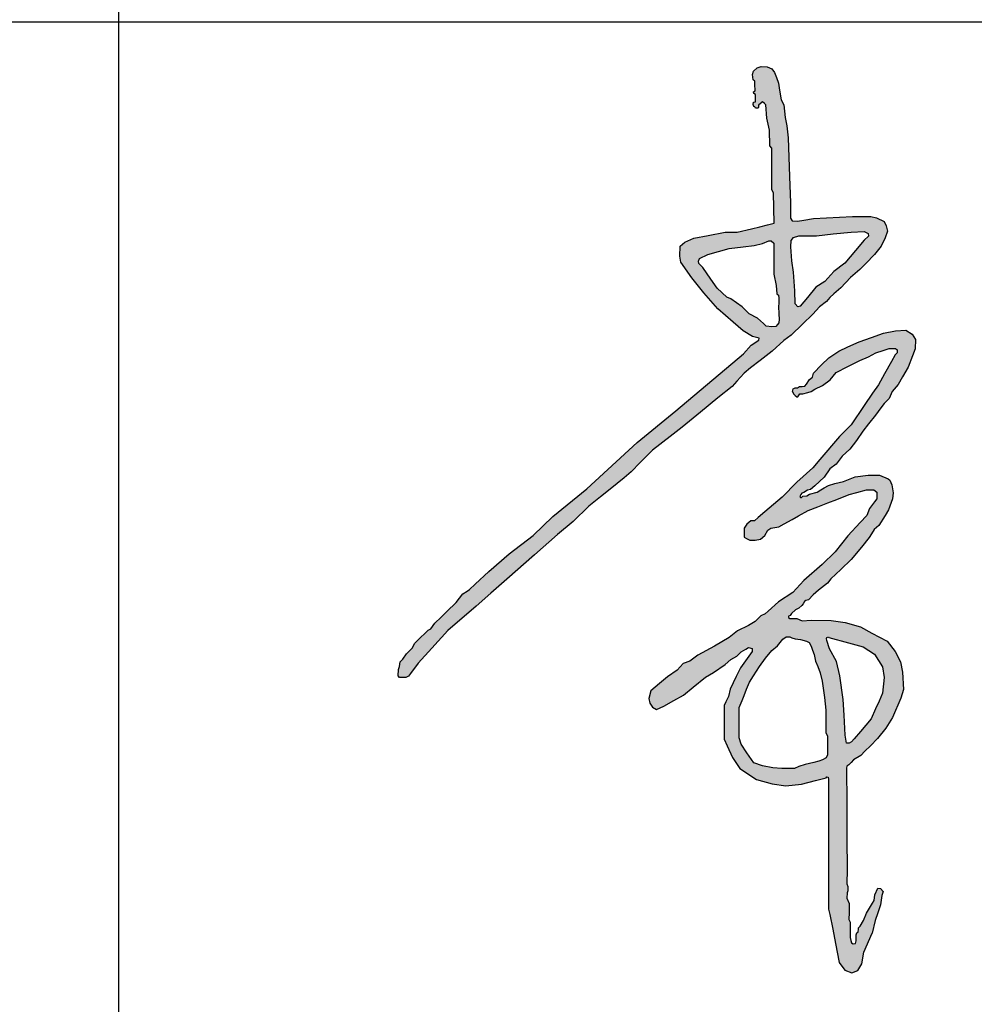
# Model space of a CAD drawing. Extents: x -302077 to 107904, y -9283 to 295706.
# Tile 43 of 256: x -169701 to -168971, y 63562 to 64316. Entities that reach past the tile are written whole.
import ezdxf

# ---------------------------------------------------------------- set-up
doc = ezdxf.new("R2010")
doc.units = 0
doc.header["$LTSCALE"] = 500
doc.header["$MEASUREMENT"] = 0
doc.layers.get('0').update_dxf_attribs({"linetype": 'CONTINUOUS'})
doc.layers.add('PUB_TITLE', color=4, linetype='CONTINUOUS')

# ---------------------------------------------------------------- blocks, each defined once
blk = doc.blocks.new('常凤杰')
h = blk.add_hatch(color=1)
h.paths.add_polyline_path([(-52.97, 629.66), (-52.66, 635.16), (-50.41, 637.63), (-45.91, 639.21), (-30.51, 639.21), (-16.01, 640.78), (-0.61, 642.45), (10.85, 642.8), (14.22, 641.11), (14.56, 638.76), (10.74, 635.27), (3.21, 626.4), (-6.07, 615.47), (-15.45, 608.31), (-23.43, 599.44), (-31.08, 594.5), (-38.47, 585.64), (-44.62, 578.3), (-46.71, 577.61), (-48.99, 580.18), (-49.39, 591.39), (-50.54, 607.6), (-51.97, 617.44)], flags=16)
h.paths.add_polyline_path([(-71.98, 634.9), (-69.77, 634.93), (-67.58, 632.91), (-67.58, 625.96), (-67.58, 616.98), (-67.58, 605.81), (-65.56, 596.11), (-64.95, 588.99), (-63.68, 587.72), (-63.11, 585.2), (-63.36, 580.58), (-63.5, 578.07), (-63.11, 571.17), (-62.87, 566.83), (-63.36, 563.65), (-64.38, 562.13), (-65.96, 560.61), (-69.31, 560.3), (-74.11, 560.74), (-76.64, 563.08), (-81.73, 567.78), (-89.04, 571.61), (-95.04, 577.55), (-104.78, 584.63), (-108.23, 585.96), (-116.72, 593.89), (-122.13, 601.64), (-129.1, 611.62), (-132.64, 615.28), (-132.92, 617.12), (-132.14, 619.41), (-124.94, 622.87), (-115.61, 625.54), (-106.31, 628.22), (-94.29, 629.67), (-84.69, 630.84), (-77.47, 632.58)], flags=16)
h.paths.add_polyline_path([(-325.56, 317.92), (-350.16, 296.74), (-364.12, 281.52), (-376.1, 268.46), (-382.58, 259.71), (-384.49, 257.13), (-386.67, 256.21), (-389.59, 256.06), (-392.31, 256.12), (-393.41, 257.54), (-392.91, 263.05), (-392.11, 265.65), (-391.61, 269.75), (-389.21, 271.95), (-386.01, 276.65), (-381.11, 281.45), (-378.91, 285.95), (-374.5, 290.14), (-369.66, 294.77), (-367.24, 297.08), (-364.9, 298.44), (-361.6, 303.14), (-356.09, 308.48), (-351.18, 313.48), (-343.08, 321.08), (-337.28, 328.57), (-333.58, 331.07), (-331.37, 332.56), (-326.47, 337.07), (-314.58, 348.11), (-297.07, 363.46), (-276.25, 379.23), (-259.12, 395.65), (-229.77, 419.75), (-186.16, 459.95), (-152.49, 487.27), (-93.94, 536.68), (-87.27, 544.24), (-80.49, 548.55), (-80.3, 550.42), (-85.99, 551.99), (-94.24, 556.79), (-102.94, 564.42), (-116.1, 575.95), (-128.37, 589.84), (-138.73, 602.7), (-148.31, 616.2), (-149.1, 621.53), (-148.77, 630.22), (-144.84, 633.67), (-136.99, 637.12), (-124.43, 639.47), (-109.78, 642.22), (-99.31, 642.3), (-87.06, 645.28), (-79.66, 647.08), (-73.18, 648.66), (-67.41, 650.06), (-67.73, 676.56), (-69.46, 679.07), (-69.46, 689.74), (-69.4, 715.31), (-71.07, 717.24), (-71.35, 730.82), (-73.7, 741.21), (-74.38, 752.79), (-75.62, 753.89), (-77.49, 755.47), (-78.54, 754.9), (-79.35, 753.61), (-80.36, 753.46), (-80.98, 752.36), (-80.74, 750.5), (-81.22, 749.83), (-83.56, 749.88), (-84.13, 750.93), (-85, 751.45), (-85.52, 752.94), (-85.28, 755.09), (-83.56, 755.52), (-83.56, 758.74), (-83.55, 761.61), (-84.85, 762.61), (-85.14, 764), (-83.84, 765), (-83.95, 770.61), (-83.99, 773.25), (-85.51, 774.52), (-85.99, 779.15), (-85.27, 782.04), (-82.02, 784.99), (-78.53, 785.95), (-73.23, 785.83), (-69.25, 784.03), (-66.9, 780.72), (-65.16, 776.57), (-63.65, 771.63), (-62.69, 765.61), (-61.34, 757.17), (-58.96, 752.79), (-57.71, 741.85), (-56.17, 734.44), (-55.21, 724.24), (-53.95, 690.74), (-53.09, 667.71), (-53.09, 654.37), (-51.56, 652.08), (-46.97, 651.91), (-41.61, 652.84), (-33.11, 654.29), (-21.96, 654.8), (0.66, 655.9), (16.56, 655.9), (21.49, 654.8), (28.04, 651.57), (29.74, 647.83), (30.85, 643.32), (28.81, 637.29), (25.41, 630.27), (19.63, 623.04), (12.06, 615.14), (7.12, 609.98), (-1.12, 602.9), (-9.46, 594.06), (-15.67, 588.79), (-19.14, 585.63), (-21.84, 582.26), (-27.92, 577.53), (-33.78, 571.23), (-42.79, 562.52), (-52.56, 553.08), (-58.87, 548.36), (-69.01, 539.06), (-79.37, 531.1), (-87.85, 524.72), (-93.31, 519.95), (-99.56, 512.98), (-103.64, 508.42), (-116.01, 498.7), (-131.14, 486.34), (-147, 473.25), (-157.34, 465.16), (-172.73, 453.14), (-183.41, 442.48), (-191.28, 434.62), (-197.34, 429.4), (-209.47, 419.55), (-217.9, 412.72), (-227.92, 404.58), (-241.69, 391.42), (-255.26, 380.26), (-275.18, 362.59), (-298.98, 341.5), (-312.95, 329.11)])
h = blk.add_hatch(color=1)
h.paths.add_polyline_path([(-20.18, 291.36), (-19.89, 290.68), (-2.73, 286.15), (9.99, 282.7), (19.75, 276.29), (26.75, 265.26), (28.04, 255.99), (26.57, 242.43), (23.61, 235.55), (20.7, 228.79), (16.82, 220.15), (7.59, 209.28), (2.17, 202.89), (-0.33, 200.4), (-2.33, 199.27), (-4.68, 199.27), (-5.64, 206.23), (-6.69, 223.46), (-7.52, 237.16), (-10.44, 257.63), (-13.14, 269.99), (-19.24, 281.04), (-21.5, 288.08), (-21.86, 289.92), (-21.61, 290.87)], flags=16)
h.paths.add_polyline_path([(-64.46, 283.47), (-59.77, 289.32), (-56.85, 291.35), (-53.82, 291.35), (-51.93, 290.53), (-49.08, 289.67), (-44.44, 289.08), (-39.26, 287.64), (-36.95, 286.51), (-35.31, 283.18), (-34.14, 279.68), (-32.52, 276.11), (-31.42, 270.28), (-29.29, 265.74), (-27.47, 260.25), (-25.75, 252.9), (-25.16, 248.99), (-23.63, 238.79), (-22.63, 227.79), (-22.63, 217.41), (-22.63, 208.09), (-20.99, 205.62), (-20.99, 197.71), (-20.99, 188.98), (-22.14, 186.34), (-25.27, 184.7), (-28.57, 183.49), (-32.97, 182.44), (-40.3, 180.7), (-45.95, 179.01), (-49.63, 177.19), (-60.68, 177.19), (-68.48, 177.8), (-77.55, 179.61), (-84.97, 182.19), (-91.07, 190.7), (-95.85, 198.43), (-97.61, 203.7), (-97.61, 215.23), (-97.61, 230.15), (-95.08, 236.13), (-93.26, 240.45), (-91.29, 246.07), (-88.6, 251.95), (-85.19, 257.61), (-80.07, 265.65), (-74.8, 272.85), (-69.41, 279.49)], flags=16)
h.paths.add_polyline_path([(-19.02, 50.48), (-16.52, 37.86), (-14.03, 25.32), (-10.8, 9.06), (-5.92, 2.39), (0, 0), (5.12, 1.93), (8.65, 7.73), (10.59, 17.86), (17.79, 34.43), (20.42, 45.41), (22.58, 51.88), (24.93, 58.92), (26.15, 67.09), (27.28, 70.56), (25.03, 73.19), (22.68, 73.28), (19.86, 67.65), (19.46, 62.73), (18.08, 60.42), (12.9, 51.84), (10.03, 45.21), (7.32, 40.43), (5.89, 38.87), (5.69, 37.77), (5.6, 35.47), (4.31, 34.69), (3.92, 33.01), (3.81, 31.23), (3.85, 27.73), (3.13, 25.44), (1.13, 25.18), (-0.35, 26.11), (-0.73, 27.97), (-1.31, 30.75), (-1.3, 34.48), (-1.29, 40.2), (-1.28, 43.78), (-1.88, 45.01), (-2.5, 46.28), (-2.22, 52.43), (-2.35, 60.14), (-4.21, 64.79), (-4.14, 69.31), (-3.28, 70.97), (-3.35, 74.76), (-4.41, 77.29), (-4.14, 89.69), (-4.27, 116.41), (-4.43, 150.78), (-4.54, 173.52), (-4.65, 177.57), (-4.28, 179.33), (-2.46, 180.25), (-0.49, 182.37), (1.59, 184.61), (7.73, 188.47), (11.35, 192.09), (16.21, 196.95), (22.33, 203.06), (29.48, 212.18), (35.42, 221.31), (42.48, 238.09), (44.72, 245.57), (43.88, 260.78), (42.38, 269.61), (37.56, 278.73), (30.64, 287.56), (17.3, 294.54), (7.64, 300.05), (-5.78, 303.94), (-17.95, 305.45), (-35.08, 305.7), (-43.11, 305.32), (-47.78, 307.37), (-53.7, 307.21), (-54.8, 308.03), (-54.88, 309.37), (-53.55, 309.99), (-52.13, 311.56), (-48.72, 314.89), (-46.05, 316.38), (-43.34, 318.64), (-42.06, 320.07), (-41.09, 322.16), (-39.75, 323.03), (-37.6, 323.37), (-33.51, 327.94), (-28.75, 331.81), (-21.08, 338.06), (-18.28, 341.67), (-9.63, 349.68), (-0.4, 358.5), (8.34, 369.26), (15.01, 377.46), (17.04, 380.62), (19.3, 384.56), (23.36, 388.06), (28.83, 396.47), (31.71, 401.43), (35.27, 410.94), (35.83, 416.35), (34.81, 423.24), (32.89, 427.19), (31.43, 428.54), (23.98, 431.7), (14.15, 431.7), (2.81, 430.06), (-7.3, 426.17), (-14.74, 424.29), (-20.16, 422.67), (-23.91, 420.6), (-26.88, 418.93), (-29.9, 416.88), (-36.78, 415.13), (-38.87, 413.76), (-42.57, 413.31), (-43.52, 412.34), (-44.45, 412.21), (-44.93, 413.18), (-44.05, 414.73), (-43.3, 416.06), (-41.7, 416.51), (-38.33, 418.46), (-35.73, 419.13), (-32.17, 422.41), (-24.05, 429.9), (-18.99, 436.98), (-13.56, 441.12), (-8.41, 448.01), (-1.6, 454.27), (4.19, 461.53), (9.49, 469.78), (14.64, 476.25), (20.48, 483.6), (25.28, 490.05), (27.97, 493.66), (32.48, 498.09), (34.94, 504.07), (40.15, 510.34), (44.04, 516.94), (48.96, 525.3), (52.65, 535.13), (54.87, 541.2), (55.19, 549.15), (52.4, 553.82), (46.75, 557.42), (37.89, 556.77), (27.5, 554.83), (17.14, 551.11), (6.3, 547.23), (-3.36, 542.84), (-11.34, 539.21), (-19.95, 533.31), (-26.26, 527.24), (-33.15, 519.95), (-33.97, 516.59), (-36.76, 514.62), (-39.14, 510.44), (-40.62, 508.74), (-43.08, 508.56), (-45.29, 508.39), (-47.01, 507.41), (-49.23, 507.33), (-50.7, 506.35), (-51.52, 504.13), (-50.65, 502.07), (-49.05, 500.7), (-47.71, 499.53), (-46.88, 499.53), (-46.15, 500.48), (-44.9, 502.11), (-42.31, 502.11), (-38.1, 503.3), (-35.2, 504.13), (-32.08, 506.13), (-25.34, 509.39), (-18.67, 514.39), (-13.52, 520.7), (-3.29, 525.92), (6.91, 531.13), (14.5, 534.08), (20.81, 537.7), (27.12, 539.8), (32.28, 541.52), (37.93, 541.52), (39.45, 540.38), (39.45, 537.7), (37.71, 535.82), (34.52, 530.24), (28.34, 519.44), (23.19, 510.02), (18.07, 502.62), (10.83, 492.05), (-0.61, 475.35), (-10.73, 465.13), (-27.68, 445.06), (-33.63, 438.01), (-47.53, 425.63), (-60.47, 412.46), (-75.45, 399.72), (-81.22, 394.82), (-84.45, 392.08), (-87.58, 392.08), (-90.99, 389.23), (-93.35, 385.65), (-93.35, 377.93), (-91.16, 376.71), (-88.34, 375.15), (-83.91, 375.15), (-79.03, 376.22), (-75.29, 379.15), (-72.77, 383.86), (-70.33, 385.65), (-63.33, 386.79), (-58.53, 389.39), (-51.78, 393.13), (-46.09, 396.29), (-37.92, 400.81), (-29.48, 404.11), (-20.72, 407.54), (-12.88, 410.61), (-2.23, 414.78), (4.44, 416.55), (12.65, 418.73), (19.12, 418.73), (21.81, 416.88), (21.81, 413.71), (21.81, 410.95), (19.77, 408.34), (15.38, 402.82), (13.1, 396.47), (7.41, 390.46), (-3.44, 379), (-14.48, 365.09), (-25.57, 354.06), (-41.43, 340.31), (-51.2, 329.91), (-63.48, 321.86), (-72.44, 313.68), (-75.06, 311.29), (-78.79, 309.61), (-83.75, 304.57), (-89.45, 301.32), (-99.05, 296.69), (-106.37, 290.67), (-118.9, 283.19), (-133.57, 275.42), (-140.41, 270.3), (-146.18, 268.18), (-151.39, 262.57), (-159.77, 256.8), (-166.77, 250.86), (-174.2, 244.56), (-176.06, 237.97), (-175.08, 233.91), (-172.88, 230.41), (-169.3, 228.38), (-163.04, 231.23), (-154.33, 236.1), (-145.95, 240.8), (-137.57, 247.65), (-126.86, 256.4), (-119.92, 260.33), (-109.81, 267.51), (-105.01, 271.74), (-99.64, 274.75), (-95.98, 278.49), (-91.99, 280.68), (-89.42, 282.1), (-86.3, 281.25), (-86.3, 278.73), (-90.69, 272.55), (-96.5, 264.38), (-100.21, 256.86), (-105.5, 246.13), (-106.88, 239.7), (-109.08, 235.07), (-110.54, 231.9), (-110.54, 215.15), (-110.54, 202.53), (-107.95, 196.81), (-103.38, 186.73), (-97.01, 177.17), (-82.57, 167.68), (-68.9, 163.91), (-57.06, 162.21), (-43.53, 163.65), (-31.55, 166.77), (-22.35, 169.17), (-21.55, 170.06), (-20.6, 169.62), (-20.25, 167.7), (-20.25, 164.58), (-20.25, 142.29), (-20.25, 115.45), (-20.25, 72.32), (-20.25, 55.26)])
at = {"color": 1}
for p, q in [((-82.02, 784.99), (-78.53, 785.95)), ((-78.53, 785.95), (-73.23, 785.83)), ((-73.23, 785.83), (-69.25, 784.03)), ((-85.99, 779.15), (-85.27, 782.04)), ((-85.51, 774.52), (-85.99, 779.15)), ((-85.27, 782.04), (-82.02, 784.99)), ((-69.25, 784.03), (-66.9, 780.72)), ((-66.9, 780.72), (-65.16, 776.57)), ((-83.99, 773.25), (-85.51, 774.52)), ((-83.95, 770.61), (-83.99, 773.25)), ((-83.84, 765), (-83.95, 770.61)), ((-65.16, 776.57), (-63.65, 771.63)), ((-63.65, 771.63), (-62.69, 765.61)), ((-85.14, 764), (-83.84, 765)), ((-84.85, 762.61), (-85.14, 764)), ((-83.55, 761.61), (-84.85, 762.61)), ((-83.56, 758.74), (-83.55, 761.61)), ((-62.69, 765.61), (-61.34, 757.17)), ((-85.52, 752.94), (-85.28, 755.09)), ((-85, 751.45), (-85.52, 752.94)), ((-85.28, 755.09), (-83.56, 755.52)), ((-83.56, 755.52), (-83.56, 758.74)), ((-80.36, 753.46), (-80.98, 752.36)), ((-80.98, 752.36), (-80.74, 750.5)), ((-79.35, 753.61), (-80.36, 753.46)), ((-78.54, 754.9), (-79.35, 753.61)), ((-77.49, 755.47), (-78.54, 754.9)), ((-75.62, 753.89), (-77.49, 755.47)), ((-74.38, 752.79), (-75.62, 753.89)), ((-73.7, 741.21), (-74.38, 752.79)), ((-61.34, 757.17), (-58.96, 752.79)), ((-58.96, 752.79), (-57.71, 741.85)), ((-84.13, 750.93), (-85, 751.45)), ((-83.56, 749.88), (-84.13, 750.93)), ((-81.22, 749.83), (-83.56, 749.88)), ((-80.74, 750.5), (-81.22, 749.83)), ((-71.35, 730.82), (-73.7, 741.21)), ((-57.71, 741.85), (-56.17, 734.44)), ((-56.17, 734.44), (-55.21, 724.24)), ((-71.07, 717.24), (-71.35, 730.82)), ((-55.21, 724.24), (-53.95, 690.74)), ((-69.4, 715.31), (-71.07, 717.24)), ((-69.46, 689.74), (-69.4, 715.31)), ((-69.46, 679.07), (-69.46, 689.74)), ((-53.95, 690.74), (-53.09, 667.71)), ((-67.73, 676.56), (-69.46, 679.07)), ((-67.41, 650.06), (-67.73, 676.56)), ((-53.09, 667.71), (-53.09, 654.37)), ((-73.18, 648.66), (-67.41, 650.06)), ((-53.09, 654.37), (-51.56, 652.08)), ((-51.56, 652.08), (-46.97, 651.91)), ((-46.97, 651.91), (-41.61, 652.84)), ((-41.61, 652.84), (-33.11, 654.29)), ((-33.11, 654.29), (-21.96, 654.8)), ((-21.96, 654.8), (0.66, 655.9)), ((0.66, 655.9), (16.56, 655.9)), ((16.56, 655.9), (21.49, 654.8)), ((21.49, 654.8), (28.04, 651.57)), ((28.04, 651.57), (29.74, 647.83)), ((-124.43, 639.47), (-109.78, 642.22)), ((-109.78, 642.22), (-99.31, 642.3)), ((-99.31, 642.3), (-87.06, 645.28)), ((-87.06, 645.28), (-79.66, 647.08)), ((-79.66, 647.08), (-73.18, 648.66)), ((-30.51, 639.21), (-16.01, 640.78)), ((-16.01, 640.78), (-0.61, 642.45)), ((-0.61, 642.45), (10.85, 642.8)), ((10.85, 642.8), (14.22, 641.11)), ((14.22, 641.11), (14.56, 638.76)), ((30.85, 643.32), (28.81, 637.29)), ((29.74, 647.83), (30.85, 643.32)), ((-148.77, 630.22), (-144.84, 633.67)), ((-144.84, 633.67), (-136.99, 637.12)), ((-136.99, 637.12), (-124.43, 639.47)), ((-84.69, 630.84), (-77.47, 632.58)), ((-77.47, 632.58), (-71.98, 634.9)), ((-71.98, 634.9), (-69.77, 634.93)), ((-69.77, 634.93), (-67.58, 632.91)), ((-67.58, 632.91), (-67.58, 625.96)), ((-52.97, 629.66), (-52.66, 635.16)), ((-52.66, 635.16), (-50.41, 637.63)), ((-50.41, 637.63), (-45.91, 639.21)), ((-45.91, 639.21), (-30.51, 639.21)), ((10.74, 635.27), (3.21, 626.4)), ((14.56, 638.76), (10.74, 635.27)), ((28.81, 637.29), (25.41, 630.27)), ((-149.1, 621.53), (-148.77, 630.22)), ((-124.94, 622.87), (-115.61, 625.54)), ((-115.61, 625.54), (-106.31, 628.22)), ((-106.31, 628.22), (-94.29, 629.67)), ((-94.29, 629.67), (-84.69, 630.84)), ((-67.58, 625.96), (-67.58, 616.98)), ((-51.97, 617.44), (-52.97, 629.66)), ((3.21, 626.4), (-6.07, 615.47)), ((25.41, 630.27), (19.63, 623.04)), ((-148.31, 616.2), (-149.1, 621.53)), ((-138.73, 602.7), (-148.31, 616.2)), ((-132.92, 617.12), (-132.14, 619.41)), ((-132.64, 615.28), (-132.92, 617.12)), ((-129.1, 611.62), (-132.64, 615.28)), ((-132.14, 619.41), (-124.94, 622.87)), ((-67.58, 616.98), (-67.58, 605.81)), ((-50.54, 607.6), (-51.97, 617.44)), ((-6.07, 615.47), (-15.45, 608.31)), ((12.06, 615.14), (7.12, 609.98)), ((19.63, 623.04), (12.06, 615.14)), ((-122.13, 601.64), (-129.1, 611.62)), ((-49.39, 591.39), (-50.54, 607.6)), ((-15.45, 608.31), (-23.43, 599.44)), ((7.12, 609.98), (-1.12, 602.9)), ((-128.37, 589.84), (-138.73, 602.7)), ((-116.72, 593.89), (-122.13, 601.64)), ((-67.58, 605.81), (-65.56, 596.11)), ((-23.43, 599.44), (-31.08, 594.5)), ((-1.12, 602.9), (-9.46, 594.06)), ((-116.1, 575.95), (-128.37, 589.84)), ((-108.23, 585.96), (-116.72, 593.89)), ((-65.56, 596.11), (-64.95, 588.99)), ((-48.99, 580.18), (-49.39, 591.39)), ((-31.08, 594.5), (-38.47, 585.64)), ((-9.46, 594.06), (-15.67, 588.79)), ((-104.78, 584.63), (-108.23, 585.96)), ((-95.04, 577.55), (-104.78, 584.63)), ((-64.95, 588.99), (-63.68, 587.72)), ((-63.68, 587.72), (-63.11, 585.2)), ((-63.11, 585.2), (-63.36, 580.58)), ((-38.47, 585.64), (-44.62, 578.3)), ((-21.84, 582.26), (-27.92, 577.53)), ((-19.14, 585.63), (-21.84, 582.26)), ((-15.67, 588.79), (-19.14, 585.63)), ((-102.94, 564.42), (-116.1, 575.95)), ((-89.04, 571.61), (-95.04, 577.55)), ((-63.36, 580.58), (-63.5, 578.07)), ((-63.5, 578.07), (-63.11, 571.17)), ((-46.71, 577.61), (-48.99, 580.18)), ((-44.62, 578.3), (-46.71, 577.61)), ((-27.92, 577.53), (-33.78, 571.23)), ((-94.24, 556.79), (-102.94, 564.42)), ((-81.73, 567.78), (-89.04, 571.61)), ((-76.64, 563.08), (-81.73, 567.78)), ((-63.36, 563.65), (-64.38, 562.13)), ((-62.87, 566.83), (-63.36, 563.65)), ((-63.11, 571.17), (-62.87, 566.83)), ((-33.78, 571.23), (-42.79, 562.52)), ((-85.99, 551.99), (-94.24, 556.79)), ((-74.11, 560.74), (-76.64, 563.08)), ((-69.31, 560.3), (-74.11, 560.74)), ((-65.96, 560.61), (-69.31, 560.3)), ((-64.38, 562.13), (-65.96, 560.61)), ((-42.79, 562.52), (-52.56, 553.08)), ((27.5, 554.83), (37.89, 556.77)), ((37.89, 556.77), (46.75, 557.42)), ((46.75, 557.42), (52.4, 553.82)), ((-87.27, 544.24), (-80.49, 548.55)), ((-80.3, 550.42), (-85.99, 551.99)), ((-80.49, 548.55), (-80.3, 550.42)), ((-58.87, 548.36), (-69.01, 539.06)), ((-52.56, 553.08), (-58.87, 548.36)), ((-3.36, 542.84), (6.3, 547.23)), ((6.3, 547.23), (17.14, 551.11)), ((17.14, 551.11), (27.5, 554.83)), ((52.4, 553.82), (55.19, 549.15)), ((55.19, 549.15), (54.87, 541.2)), ((-93.94, 536.68), (-87.27, 544.24)), ((-69.01, 539.06), (-79.37, 531.1)), ((-19.95, 533.31), (-11.34, 539.21)), ((-11.34, 539.21), (-3.36, 542.84)), ((20.81, 537.7), (27.12, 539.8)), ((27.12, 539.8), (32.28, 541.52)), ((32.28, 541.52), (37.93, 541.52)), ((37.93, 541.52), (39.45, 540.38)), ((39.45, 540.38), (39.45, 537.7)), ((54.87, 541.2), (52.65, 535.13)), ((-152.49, 487.27), (-93.94, 536.68)), ((-79.37, 531.1), (-87.85, 524.72)), ((-26.26, 527.24), (-19.95, 533.31)), ((-3.29, 525.92), (6.91, 531.13)), ((6.91, 531.13), (14.5, 534.08)), ((14.5, 534.08), (20.81, 537.7)), ((34.52, 530.24), (28.34, 519.44)), ((37.71, 535.82), (34.52, 530.24)), ((39.45, 537.7), (37.71, 535.82)), ((52.65, 535.13), (48.96, 525.3)), ((-87.85, 524.72), (-93.31, 519.95)), ((-33.15, 519.95), (-26.26, 527.24)), ((-13.52, 520.7), (-3.29, 525.92)), ((48.96, 525.3), (44.04, 516.94)), ((-99.56, 512.98), (-103.64, 508.42)), ((-93.31, 519.95), (-99.56, 512.98)), ((-39.14, 510.44), (-36.76, 514.62)), ((-36.76, 514.62), (-33.97, 516.59)), ((-33.97, 516.59), (-33.15, 519.95)), ((-25.34, 509.39), (-18.67, 514.39)), ((-18.67, 514.39), (-13.52, 520.7)), ((28.34, 519.44), (23.19, 510.02)), ((44.04, 516.94), (40.15, 510.34)), ((-103.64, 508.42), (-116.01, 498.7)), ((-51.52, 504.13), (-50.7, 506.35)), ((-51.52, 504.13), (-50.65, 502.07)), ((-50.7, 506.35), (-49.23, 507.33)), ((-49.23, 507.33), (-47.01, 507.41)), ((-47.01, 507.41), (-45.29, 508.39)), ((-45.29, 508.39), (-43.08, 508.56)), ((-43.08, 508.56), (-40.62, 508.74)), ((-40.62, 508.74), (-39.14, 510.44)), ((-38.1, 503.3), (-35.2, 504.13)), ((-35.2, 504.13), (-32.08, 506.13)), ((-32.08, 506.13), (-25.34, 509.39)), ((23.19, 510.02), (18.07, 502.62)), ((34.94, 504.07), (32.48, 498.09)), ((40.15, 510.34), (34.94, 504.07)), ((-116.01, 498.7), (-131.14, 486.34)), ((-50.65, 502.07), (-49.05, 500.7)), ((-49.05, 500.7), (-47.71, 499.53)), ((-47.71, 499.53), (-46.88, 499.53)), ((-46.88, 499.53), (-46.15, 500.48)), ((-46.15, 500.48), (-44.9, 502.11)), ((-44.9, 502.11), (-42.31, 502.11)), ((-42.31, 502.11), (-38.1, 503.3)), ((18.07, 502.62), (10.83, 492.05)), ((32.48, 498.09), (27.97, 493.66)), ((-186.16, 459.95), (-152.49, 487.27)), ((10.83, 492.05), (-0.61, 475.35)), ((25.28, 490.05), (20.48, 483.6)), ((27.97, 493.66), (25.28, 490.05)), ((-131.14, 486.34), (-147, 473.25)), ((20.48, 483.6), (14.64, 476.25)), ((-147, 473.25), (-157.34, 465.16)), ((-0.61, 475.35), (-10.73, 465.13)), ((9.49, 469.78), (4.19, 461.53)), ((14.64, 476.25), (9.49, 469.78)), ((-157.34, 465.16), (-172.73, 453.14)), ((-10.73, 465.13), (-27.68, 445.06)), ((4.19, 461.53), (-1.6, 454.27)), ((-229.77, 419.75), (-186.16, 459.95)), ((-172.73, 453.14), (-183.41, 442.48)), ((-1.6, 454.27), (-8.41, 448.01)), ((-27.68, 445.06), (-33.63, 438.01)), ((-8.41, 448.01), (-13.56, 441.12)), ((-183.41, 442.48), (-191.28, 434.62)), ((-33.63, 438.01), (-47.53, 425.63)), ((-18.99, 436.98), (-24.05, 429.9)), ((-13.56, 441.12), (-18.99, 436.98)), ((-197.34, 429.4), (-209.47, 419.55)), ((-191.28, 434.62), (-197.34, 429.4)), ((-24.05, 429.9), (-32.17, 422.41)), ((-7.3, 426.17), (2.81, 430.06)), ((2.81, 430.06), (14.15, 431.7)), ((14.15, 431.7), (23.98, 431.7)), ((23.98, 431.7), (31.43, 428.54)), ((31.43, 428.54), (32.89, 427.19)), ((32.89, 427.19), (34.81, 423.24)), ((-259.12, 395.65), (-229.77, 419.75)), ((-209.47, 419.55), (-217.9, 412.72)), ((-47.53, 425.63), (-60.47, 412.46)), ((-38.33, 418.46), (-41.7, 416.51)), ((-35.73, 419.13), (-38.33, 418.46)), ((-32.17, 422.41), (-35.73, 419.13)), ((-29.9, 416.88), (-26.88, 418.93)), ((-26.88, 418.93), (-23.91, 420.6)), ((-23.91, 420.6), (-20.16, 422.67)), ((-20.16, 422.67), (-14.74, 424.29)), ((-14.74, 424.29), (-7.3, 426.17)), ((4.44, 416.55), (12.65, 418.73)), ((12.65, 418.73), (19.12, 418.73)), ((19.12, 418.73), (21.81, 416.88)), ((34.81, 423.24), (35.83, 416.35)), ((-217.9, 412.72), (-227.92, 404.58)), ((-60.47, 412.46), (-75.45, 399.72)), ((-44.05, 414.73), (-44.93, 413.18)), ((-44.93, 413.18), (-44.45, 412.21)), ((-44.45, 412.21), (-43.52, 412.34)), ((-43.3, 416.06), (-44.05, 414.73)), ((-43.52, 412.34), (-42.57, 413.31)), ((-41.7, 416.51), (-43.3, 416.06)), ((-42.57, 413.31), (-38.87, 413.76)), ((-38.87, 413.76), (-36.78, 415.13)), ((-36.78, 415.13), (-29.9, 416.88)), ((-20.72, 407.54), (-12.88, 410.61)), ((-12.88, 410.61), (-2.23, 414.78)), ((-2.23, 414.78), (4.44, 416.55)), ((21.81, 410.95), (19.77, 408.34)), ((21.81, 416.88), (21.81, 413.71)), ((21.81, 413.71), (21.81, 410.95)), ((35.27, 410.94), (31.71, 401.43)), ((35.83, 416.35), (35.27, 410.94)), ((-227.92, 404.58), (-241.69, 391.42)), ((-37.92, 400.81), (-29.48, 404.11)), ((-29.48, 404.11), (-20.72, 407.54)), ((15.38, 402.82), (13.1, 396.47)), ((19.77, 408.34), (15.38, 402.82)), ((31.71, 401.43), (28.83, 396.47)), ((-276.25, 379.23), (-259.12, 395.65)), ((-81.22, 394.82), (-84.45, 392.08)), ((-75.45, 399.72), (-81.22, 394.82)), ((-58.53, 389.39), (-51.78, 393.13)), ((-51.78, 393.13), (-46.09, 396.29)), ((-46.09, 396.29), (-37.92, 400.81)), ((13.1, 396.47), (7.41, 390.46)), ((28.83, 396.47), (23.36, 388.06)), ((-241.69, 391.42), (-255.26, 380.26)), ((-90.99, 389.23), (-93.35, 385.65)), ((-93.35, 385.65), (-93.35, 377.93)), ((-87.58, 392.08), (-90.99, 389.23)), ((-84.45, 392.08), (-87.58, 392.08)), ((-72.77, 383.86), (-70.33, 385.65)), ((-70.33, 385.65), (-63.33, 386.79)), ((-63.33, 386.79), (-58.53, 389.39)), ((7.41, 390.46), (-3.44, 379)), ((19.3, 384.56), (17.04, 380.62)), ((23.36, 388.06), (19.3, 384.56)), ((-297.07, 363.46), (-276.25, 379.23)), ((-255.26, 380.26), (-275.18, 362.59)), ((-93.35, 377.93), (-91.16, 376.71)), ((-91.16, 376.71), (-88.34, 375.15)), ((-83.91, 375.15), (-79.03, 376.22)), ((-79.03, 376.22), (-75.29, 379.15)), ((-75.29, 379.15), (-72.77, 383.86)), ((-3.44, 379), (-14.48, 365.09)), ((15.01, 377.46), (8.34, 369.26)), ((17.04, 380.62), (15.01, 377.46)), ((-88.34, 375.15), (-83.91, 375.15)), ((8.34, 369.26), (-0.4, 358.5)), ((-314.58, 348.11), (-297.07, 363.46)), ((-275.18, 362.59), (-298.98, 341.5)), ((-14.48, 365.09), (-25.57, 354.06)), ((-25.57, 354.06), (-41.43, 340.31)), ((-0.4, 358.5), (-9.63, 349.68)), ((-326.47, 337.07), (-314.58, 348.11)), ((-18.28, 341.67), (-21.08, 338.06)), ((-9.63, 349.68), (-18.28, 341.67)), ((-331.37, 332.56), (-326.47, 337.07)), ((-298.98, 341.5), (-312.95, 329.11)), ((-41.43, 340.31), (-51.2, 329.91)), ((-21.08, 338.06), (-28.75, 331.81)), ((-343.08, 321.08), (-337.28, 328.57)), ((-337.28, 328.57), (-333.58, 331.07)), ((-333.58, 331.07), (-331.37, 332.56)), ((-312.95, 329.11), (-325.56, 317.92)), ((-51.2, 329.91), (-63.48, 321.86)), ((-33.51, 327.94), (-37.6, 323.37)), ((-28.75, 331.81), (-33.51, 327.94)), ((-351.18, 313.48), (-343.08, 321.08)), ((-325.56, 317.92), (-350.16, 296.74)), ((-63.48, 321.86), (-72.44, 313.68)), ((-46.05, 316.38), (-48.72, 314.89)), ((-43.34, 318.64), (-46.05, 316.38)), ((-42.06, 320.07), (-43.34, 318.64)), ((-41.09, 322.16), (-42.06, 320.07)), ((-39.75, 323.03), (-41.09, 322.16)), ((-37.6, 323.37), (-39.75, 323.03)), ((-361.6, 303.14), (-356.09, 308.48)), ((-356.09, 308.48), (-351.18, 313.48)), ((-78.79, 309.61), (-83.75, 304.57)), ((-75.06, 311.29), (-78.79, 309.61)), ((-72.44, 313.68), (-75.06, 311.29)), ((-53.55, 309.99), (-54.88, 309.37)), ((-54.88, 309.37), (-54.8, 308.03)), ((-54.8, 308.03), (-53.7, 307.21)), ((-52.13, 311.56), (-53.55, 309.99)), ((-48.72, 314.89), (-52.13, 311.56)), ((-364.9, 298.44), (-361.6, 303.14)), ((-89.45, 301.32), (-99.05, 296.69)), ((-83.75, 304.57), (-89.45, 301.32)), ((-53.7, 307.21), (-47.78, 307.37)), ((-47.78, 307.37), (-43.11, 305.32)), ((-43.11, 305.32), (-35.08, 305.7)), ((-35.08, 305.7), (-17.95, 305.45)), ((-17.95, 305.45), (-5.78, 303.94)), ((-5.78, 303.94), (7.64, 300.05)), ((7.64, 300.05), (17.3, 294.54)), ((-374.5, 290.14), (-369.66, 294.77)), ((-369.66, 294.77), (-367.24, 297.08)), ((-367.24, 297.08), (-364.9, 298.44)), ((-350.16, 296.74), (-364.12, 281.52)), ((-106.37, 290.67), (-118.9, 283.19)), ((-99.05, 296.69), (-106.37, 290.67)), ((-59.77, 289.32), (-56.85, 291.35)), ((-56.85, 291.35), (-53.82, 291.35)), ((-53.82, 291.35), (-51.93, 290.53)), ((-51.93, 290.53), (-49.08, 289.67)), ((-21.86, 289.92), (-21.61, 290.87)), ((-21.61, 290.87), (-20.18, 291.36)), ((-20.18, 291.36), (-19.89, 290.68)), ((-19.89, 290.68), (-2.73, 286.15)), ((17.3, 294.54), (30.64, 287.56)), ((-381.11, 281.45), (-378.91, 285.95)), ((-378.91, 285.95), (-374.5, 290.14)), ((-118.9, 283.19), (-133.57, 275.42)), ((-91.99, 280.68), (-89.42, 282.1)), ((-89.42, 282.1), (-86.3, 281.25)), ((-69.41, 279.49), (-64.46, 283.47)), ((-64.46, 283.47), (-59.77, 289.32)), ((-49.08, 289.67), (-44.44, 289.08)), ((-44.44, 289.08), (-39.26, 287.64)), ((-39.26, 287.64), (-36.95, 286.51)), ((-36.95, 286.51), (-35.31, 283.18)), ((-35.31, 283.18), (-34.14, 279.68)), ((-21.5, 288.08), (-21.86, 289.92)), ((-19.24, 281.04), (-21.5, 288.08)), ((-2.73, 286.15), (9.99, 282.7)), ((9.99, 282.7), (19.75, 276.29)), ((30.64, 287.56), (37.56, 278.73)), ((-389.21, 271.95), (-386.01, 276.65)), ((-386.01, 276.65), (-381.11, 281.45)), ((-364.12, 281.52), (-376.1, 268.46)), ((-133.57, 275.42), (-140.41, 270.3)), ((-105.01, 271.74), (-99.64, 274.75)), ((-99.64, 274.75), (-95.98, 278.49)), ((-95.98, 278.49), (-91.99, 280.68)), ((-86.3, 278.73), (-90.69, 272.55)), ((-86.3, 281.25), (-86.3, 278.73)), ((-74.8, 272.85), (-69.41, 279.49)), ((-34.14, 279.68), (-32.52, 276.11)), ((-32.52, 276.11), (-31.42, 270.28)), ((-13.14, 269.99), (-19.24, 281.04)), ((19.75, 276.29), (26.75, 265.26)), ((37.56, 278.73), (42.38, 269.61)), ((-392.91, 263.05), (-392.11, 265.65)), ((-392.11, 265.65), (-391.61, 269.75)), ((-391.61, 269.75), (-389.21, 271.95)), ((-376.1, 268.46), (-382.58, 259.71)), ((-146.18, 268.18), (-151.39, 262.57)), ((-140.41, 270.3), (-146.18, 268.18)), ((-119.92, 260.33), (-109.81, 267.51)), ((-109.81, 267.51), (-105.01, 271.74)), ((-90.69, 272.55), (-96.5, 264.38)), ((-85.19, 257.61), (-80.07, 265.65)), ((-80.07, 265.65), (-74.8, 272.85)), ((-31.42, 270.28), (-29.29, 265.74)), ((-29.29, 265.74), (-27.47, 260.25)), ((-10.44, 257.63), (-13.14, 269.99)), ((26.75, 265.26), (28.04, 255.99)), ((42.38, 269.61), (43.88, 260.78)), ((-393.41, 257.54), (-392.91, 263.05)), ((-392.31, 256.12), (-393.41, 257.54)), ((-386.67, 256.21), (-389.59, 256.06)), ((-384.49, 257.13), (-386.67, 256.21)), ((-382.58, 259.71), (-384.49, 257.13)), ((-159.77, 256.8), (-166.77, 250.86)), ((-151.39, 262.57), (-159.77, 256.8)), ((-137.57, 247.65), (-126.86, 256.4)), ((-126.86, 256.4), (-119.92, 260.33)), ((-100.21, 256.86), (-105.5, 246.13)), ((-96.5, 264.38), (-100.21, 256.86)), ((-88.6, 251.95), (-85.19, 257.61)), ((-27.47, 260.25), (-25.75, 252.9)), ((-7.52, 237.16), (-10.44, 257.63)), ((43.88, 260.78), (44.72, 245.57)), ((-389.59, 256.06), (-392.31, 256.12)), ((-166.77, 250.86), (-174.2, 244.56)), ((-145.95, 240.8), (-137.57, 247.65)), ((-91.29, 246.07), (-88.6, 251.95)), ((-25.75, 252.9), (-25.16, 248.99)), ((-25.16, 248.99), (-23.63, 238.79)), ((28.04, 255.99), (26.57, 242.43)), ((-174.2, 244.56), (-176.06, 237.97)), ((-154.33, 236.1), (-145.95, 240.8)), ((-106.88, 239.7), (-109.08, 235.07)), ((-105.5, 246.13), (-106.88, 239.7)), ((-95.08, 236.13), (-93.26, 240.45)), ((-93.26, 240.45), (-91.29, 246.07)), ((26.57, 242.43), (23.61, 235.55)), ((44.72, 245.57), (42.48, 238.09)), ((-176.06, 237.97), (-175.08, 233.91)), ((-175.08, 233.91), (-172.88, 230.41)), ((-169.3, 228.38), (-163.04, 231.23)), ((-163.04, 231.23), (-154.33, 236.1)), ((-109.08, 235.07), (-110.54, 231.9)), ((-110.54, 231.9), (-110.54, 215.15)), ((-97.61, 230.15), (-95.08, 236.13)), ((-23.63, 238.79), (-22.63, 227.79)), ((-6.69, 223.46), (-7.52, 237.16)), ((23.61, 235.55), (20.7, 228.79)), ((42.48, 238.09), (35.42, 221.31)), ((-172.88, 230.41), (-169.3, 228.38)), ((-97.61, 215.23), (-97.61, 230.15)), ((-22.63, 227.79), (-22.63, 217.41)), ((-5.64, 206.23), (-6.69, 223.46)), ((20.7, 228.79), (16.82, 220.15)), ((-110.54, 215.15), (-110.54, 202.53)), ((-97.61, 203.7), (-97.61, 215.23)), ((-22.63, 217.41), (-22.63, 208.09)), ((16.82, 220.15), (7.59, 209.28)), ((35.42, 221.31), (29.48, 212.18)), ((-22.63, 208.09), (-20.99, 205.62)), ((-20.99, 205.62), (-20.99, 197.71)), ((-4.68, 199.27), (-5.64, 206.23)), ((7.59, 209.28), (2.17, 202.89)), ((29.48, 212.18), (22.33, 203.06)), ((-110.54, 202.53), (-107.95, 196.81)), ((-107.95, 196.81), (-103.38, 186.73)), ((-95.85, 198.43), (-97.61, 203.7)), ((-91.07, 190.7), (-95.85, 198.43)), ((-20.99, 197.71), (-20.99, 188.98)), ((-2.33, 199.27), (-4.68, 199.27)), ((-0.33, 200.4), (-2.33, 199.27)), ((2.17, 202.89), (-0.33, 200.4)), ((16.21, 196.95), (11.35, 192.09)), ((22.33, 203.06), (16.21, 196.95)), ((-84.97, 182.19), (-91.07, 190.7)), ((-20.99, 188.98), (-22.14, 186.34)), ((7.73, 188.47), (1.59, 184.61)), ((11.35, 192.09), (7.73, 188.47)), ((-103.38, 186.73), (-97.01, 177.17)), ((-77.55, 179.61), (-84.97, 182.19)), ((-68.48, 177.8), (-77.55, 179.61)), ((-40.3, 180.7), (-45.95, 179.01)), ((-32.97, 182.44), (-40.3, 180.7)), ((-28.57, 183.49), (-32.97, 182.44)), ((-25.27, 184.7), (-28.57, 183.49)), ((-22.14, 186.34), (-25.27, 184.7)), ((-4.28, 179.33), (-4.65, 177.57)), ((-2.46, 180.25), (-4.28, 179.33)), ((-0.49, 182.37), (-2.46, 180.25)), ((1.59, 184.61), (-0.49, 182.37)), ((-97.01, 177.17), (-82.57, 167.68)), ((-60.68, 177.19), (-68.48, 177.8)), ((-49.63, 177.19), (-60.68, 177.19)), ((-45.95, 179.01), (-49.63, 177.19)), ((-4.65, 177.57), (-4.54, 173.52)), ((-4.54, 173.52), (-4.43, 150.78)), ((-82.57, 167.68), (-68.9, 163.91)), ((-68.9, 163.91), (-57.06, 162.21)), ((-57.06, 162.21), (-43.53, 163.65)), ((-43.53, 163.65), (-31.55, 166.77)), ((-31.55, 166.77), (-22.35, 169.17)), ((-22.35, 169.17), (-21.55, 170.06)), ((-21.55, 170.06), (-20.6, 169.62)), ((-20.6, 169.62), (-20.25, 167.7)), ((-20.25, 167.7), (-20.25, 164.58)), ((-20.25, 164.58), (-20.25, 142.29)), ((-4.43, 150.78), (-4.27, 116.41)), ((-20.25, 142.29), (-20.25, 115.45)), ((-20.25, 115.45), (-20.25, 72.32)), ((-4.27, 116.41), (-4.14, 89.69)), ((-4.14, 89.69), (-4.41, 77.29)), ((-4.41, 77.29), (-3.35, 74.76)), ((-20.25, 72.32), (-20.25, 55.26)), ((-4.14, 69.31), (-4.21, 64.79)), ((-3.28, 70.97), (-4.14, 69.31)), ((-3.35, 74.76), (-3.28, 70.97)), ((19.86, 67.65), (22.68, 73.28)), ((22.68, 73.28), (25.03, 73.19)), ((25.03, 73.19), (27.28, 70.56)), ((27.28, 70.56), (26.15, 67.09)), ((-4.21, 64.79), (-2.35, 60.14)), ((-2.35, 60.14), (-2.22, 52.43)), ((12.9, 51.84), (18.08, 60.42)), ((18.08, 60.42), (19.46, 62.73)), ((19.46, 62.73), (19.86, 67.65)), ((26.15, 67.09), (24.93, 58.92)), ((-20.25, 55.26), (-19.02, 50.48)), ((-2.22, 52.43), (-2.5, 46.28)), ((10.03, 45.21), (12.9, 51.84)), ((22.58, 51.88), (20.42, 45.41)), ((24.93, 58.92), (22.58, 51.88)), ((-19.02, 50.48), (-16.52, 37.86)), ((-2.5, 46.28), (-1.88, 45.01)), ((-1.88, 45.01), (-1.28, 43.78)), ((-1.28, 43.78), (-1.29, 40.2)), ((7.32, 40.43), (10.03, 45.21)), ((20.42, 45.41), (17.79, 34.43)), ((-16.52, 37.86), (-14.03, 25.32)), ((-1.3, 34.48), (-1.31, 30.75)), ((-1.29, 40.2), (-1.3, 34.48)), ((3.92, 33.01), (4.31, 34.69)), ((4.31, 34.69), (5.6, 35.47)), ((5.6, 35.47), (5.69, 37.77)), ((5.69, 37.77), (5.89, 38.87)), ((5.89, 38.87), (7.32, 40.43)), ((10.59, 17.86), (17.79, 34.43)), ((-1.31, 30.75), (-0.73, 27.97)), ((-0.73, 27.97), (-0.35, 26.11)), ((-0.35, 26.11), (1.13, 25.18)), ((3.13, 25.44), (3.85, 27.73)), ((3.81, 31.23), (3.92, 33.01)), ((3.85, 27.73), (3.81, 31.23)), ((-14.03, 25.32), (-10.8, 9.06)), ((1.13, 25.18), (3.13, 25.44)), ((8.65, 7.73), (10.59, 17.86)), ((-10.8, 9.06), (-5.92, 2.39)), ((-5.92, 2.39), (0, 0)), ((0, 0), (5.12, 1.93)), ((5.12, 1.93), (8.65, 7.73))]:
    blk.add_line(p, q, dxfattribs=at)
blk = doc.blocks.new('cfj')
at = {"linetype": 'Continuous', "xscale": 0.1000000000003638, "yscale": 0.1000000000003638, "zscale": 0.1000000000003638}
blk.add_blockref('常凤杰', (11582.622, 10388.232), dxfattribs=at)
blk = doc.blocks.new('wrtgtg')
at = {"layer": 'PUB_TITLE'}
for p, q in [((6186.54, 4748.42), (6186.54, 9558.77)), ((2204.32, 6358.77), (7804.32, 6358.77))]:
    blk.add_line(p, q, dxfattribs=at)
at = {"xscale": 8.82245106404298, "yscale": 8.822451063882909, "zscale": 8.822451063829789}
blk.add_blockref('cfj', (-95439.86, -86018.58), dxfattribs=at)

msp = doc.modelspace()

# ---------------------------------------------------------------- block references
msp.add_blockref('wrtgtg', (-175812.208, 57955.467))

doc.saveas('drawing.dxf')
